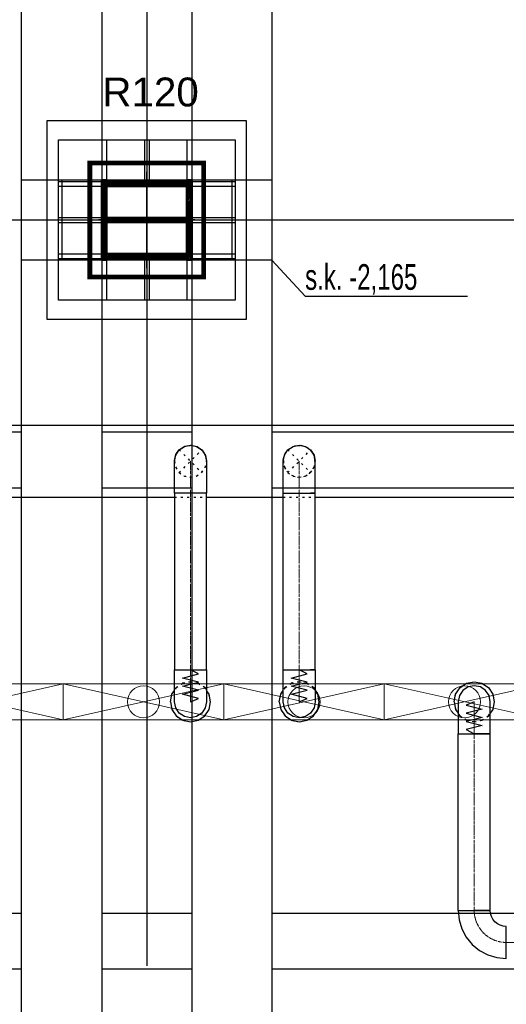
# Model space of a CAD drawing. Header units: centimetres. Extents: x -149939 to 48626, y -46000 to 152985.
# Tile 243 of 256: x -11332 to -8300, y 48110 to 54249. Entities that reach past the tile are written whole.
import ezdxf

# ---------------------------------------------------------------- set-up
doc = ezdxf.new("R2010")
doc.units = ezdxf.units.CM
doc.header["$LTSCALE"] = 50
doc.header["$PDMODE"] = 35
doc.header["$PDSIZE"] = 0.1
for name, pattern in [('CADVENT_CENTERLINE', [9.9, 7.4, -1, 0.5, -1]), ('CADVENT_HIDDEN', [0.8, 0.25, -0.55]), ('Kondygnacja  -0_5$0$HIDDEN', [9.525, 6.35, -3.175]), ('Kondygnacja  -0_5$0$HIDDEN2', [4.7625, 3.175, -1.5875]), ('Osie rzutów$0$DASHDOT2', [12.7, 6.35, -3.175, 0, -3.175])]:
    doc.linetypes.add(name, pattern=pattern)
doc.layers.get('0').update_dxf_attribs({"color": 8})
doc.layers.get('DEFPOINTS').update_dxf_attribs({"color": 8})
for name, color, linetype in [('01-103-Went PP_poziom-0_5$0$L_Nawiew', 7, 'Continuous'), ('bgde-nawiewDETAILS', 1, 'Continuous'), ('bgde-nawiewEXP', 7, 'Continuous'), ('bgde-nawiewHIDDEN', 250, 'Continuous'), ('Kondygnacja  -0_5$0$ARCH_INFO_ODPORNOŚĆ OGNIOWA', 8, 'Continuous'), ('Kondygnacja  -0_5$0$ARCH_KONSTR_POWYŻEJ RZUTU', 8, 'Kondygnacja  -0_5$0$HIDDEN'), ('Kondygnacja  -0_5$0$ARCH_KONSTR_POWYŻEJ RZUTU_IST', 8, 'Kondygnacja  -0_5$0$HIDDEN2'), ('Kondygnacja  -0_5$0$ARCH_KONSTRUKCJA_NIEWIDOCZNA', 8, 'Continuous'), ('Kondygnacja  -0_5$0$ARCH_OKŁADZINA', 8, 'Continuous'), ('Kondygnacja  -0_5$0$ARCH_SŁUPY', 8, 'Continuous'), ('Osie rzutów$0$ARCH_INFO_OSIE_IST', 8, 'Osie rzutów$0$DASHDOT2'), ('Osie rzutów$0$ARCH_INFO_OSIE_OPISY_IST', 8, 'Continuous')]:
    doc.layers.add(name, color=color, linetype=linetype)
for name, color, linetype, lineweight in [('bgde-nawiewCEN', 7, 'Continuous', 13), ('bgde_nawiewnik', 11, 'Continuous', 5), ('Kondygnacja  -0_5$0$ARCH_INFO_WYMIARY', 8, 'Continuous', 9)]:
    doc.layers.add(name, color=color, linetype=linetype, lineweight=lineweight)
doc.styles.add('Kondygnacja  -0_5$0$Arial', font='ARIAL.TTF')
doc.styles.add('Kondygnacja  -0_5$0$BIKTS', font='bikromsw.shx', dxfattribs={"width": 0.8})
doc.styles.add('Kondygnacja  -0_5$0$Romans', font='Romans.shx', dxfattribs={"width": 0.7})
doc.dimstyles.new('Kondygnacja  -0_5$0$Wymiary 1-100', dxfattribs={"dimtxt": 12, "dimasz": 10, "dimexe": 5, "dimexo": 0, "dimgap": 4, "dimtad": 1, "dimrnd": 0.5, "dimzin": 12, "dimdsep": 46, "dimtxsty": 'Kondygnacja  -0_5$0$Romans', "dimblk": 'Kondygnacja  -0_5$0$_Oblique', "dimcen": 10, "dimdle": 10, "dimclrt": 55, "dimazin": 0, "dimtfac": 1, "dimtmove": 1, "dimatfit": 3, "dimfxl": 8, "dimfxlon": 1, "dimtolj": 1, "dimtzin": 0, "dimarcsym": 0})
pattern_1 = [(45, (-1133.3117, -3177.9858), (-0.6735192, 0.6735192), [])]

# ---------------------------------------------------------------- blocks, each defined once
blk = doc.blocks.new('Osie rzutów')
at = {"layer": 'Osie rzutów$0$ARCH_INFO_OSIE_IST', "ltscale": 10}
for p, q in [((11060, 12510), (11060, 4623.26)), ((11060, 9770), (11060, 9830)), ((4436.04, 9800), (15156.54, 9800)), ((11090, 9800), (11030, 9800))]:
    blk.add_line(p, q, dxfattribs=at)
blk = doc.blocks.new('Kondygnacja  -0_5$0$_Oblique')
at = {"color": 0, "linetype": 'ByBlock', "lineweight": -2}
blk.add_line((-0.5, -0.5), (0.5, 0.5), dxfattribs=at)
blk = doc.blocks.new('*D147')
at = {"layer": 'DEFPOINTS', "color": 0}
for p in [(5845, 52950), (6165.9, 52950), (-62690, 50660)]:
    blk.add_point(p, dxfattribs=at)
at = {"layer": 'Kondygnacja  -0_5$0$ARCH_INFO_WYMIARY', "color": 0, "lineweight": -2}
for p, q in [((6157.9, 52950), (6170.9, 52950)), ((6165.9, 50650), (6165.9, 52960)), ((6157.9, 50660), (6170.9, 50660))]:
    blk.add_line(p, q, dxfattribs=at)
at = {"layer": 'Kondygnacja  -0_5$0$ARCH_INFO_WYMIARY', "color": 0, "linetype": 'ByBlock', "lineweight": -2, "xscale": 10, "yscale": 10, "zscale": 10}
for p, rotation in [((6165.9, 52950), 90), ((6165.9, 50660), 270)]:
    blk.add_blockref('Kondygnacja  -0_5$0$_Oblique', p, dxfattribs=dict(at, rotation=rotation))
at = {"layer": 'Kondygnacja  -0_5$0$ARCH_INFO_WYMIARY', "color": 55, "insert": (6155.9, 51805), "char_height": 12, "attachment_point": 5, "rotation": 90, "style": 'Kondygnacja  -0_5$0$Romans'}
blk.add_mtext('\\A1;2290', dxfattribs=at)
blk = doc.blocks.new('Kondygnacja  -0_5$0$słup_kwadrat')
at = {"layer": 'Kondygnacja  -0_5$0$ARCH_SŁUPY', "lineweight": 40}
h = blk.add_hatch(dxfattribs=at)
h.set_pattern_fill('ANSI31', color=256, scale=0.3, style=0)
h.set_pattern_definition(pattern_1)
h.paths.add_polyline_path([(36, 34), (39, 34), (39, 84), (36, 84)])
h = blk.add_hatch(dxfattribs=at)
h.set_pattern_fill('ANSI31', color=256, scale=0.3, style=0)
h.set_pattern_definition(pattern_1)
h.paths.add_polyline_path([(89, 80), (89, 83), (39, 83), (39, 80)])
h = blk.add_hatch(dxfattribs=at)
h.set_pattern_fill('ANSI31', color=256, scale=0.3, style=0)
h.set_pattern_definition(pattern_1)
h.paths.add_polyline_path([(89, 34), (92, 34), (92, 84), (89, 84)])
h = blk.add_hatch(dxfattribs=at)
h.set_pattern_fill('ANSI31', color=256, scale=0.3, style=0)
h.set_pattern_definition(pattern_1)
h.paths.add_polyline_path([(89, 57.5), (89, 60.5), (39, 60.5), (39, 57.5)])
h = blk.add_hatch(dxfattribs=at)
h.set_pattern_fill('ANSI31', color=256, scale=0.3, style=0)
h.set_pattern_definition(pattern_1)
h.paths.add_polyline_path([(89, 35), (89, 38), (39, 38), (39, 35)])
at = {"layer": 'Kondygnacja  -0_5$0$ARCH_KONSTRUKCJA_NIEWIDOCZNA'}
blk.add_lwpolyline([(119, 109), (119, 9), (9, 9), (9, 109)], close=True, dxfattribs=at)
for points in [[(36, 109), (36, 84)], [(39, 109), (39, 84)], [(62.5, 109), (62.5, 83)], [(65.5, 109), (65.5, 83)], [(89, 109), (89, 84)], [(92, 109), (92, 84)], [(9, 83), (36, 83)], [(9, 80), (36, 80)], [(92, 83), (119, 83)], [(92, 80), (119, 80)], [(9, 60.5), (36, 60.5)], [(9, 57.5), (36, 57.5)], [(92, 60.5), (119, 60.5)], [(92, 57.5), (119, 57.5)], [(9, 38), (36, 38)], [(92, 38), (119, 38)], [(9, 35), (36, 35)], [(36, 34), (36, 9)], [(39, 34), (39, 9)], [(62.5, 35), (62.5, 9)], [(65.49, 35), (65.49, 9)], [(89, 34), (89, 9)], [(92, 35), (119, 35)], [(92, 34), (92, 9)]]:
    blk.add_lwpolyline(points, dxfattribs=at)
at = {"layer": 'Kondygnacja  -0_5$0$ARCH_OKŁADZINA'}
blk.add_lwpolyline([(2, 121), (126, 121), (126, -3), (2, -3)], close=True, dxfattribs=at)
at = {"layer": 'Kondygnacja  -0_5$0$ARCH_SŁUPY', "lineweight": 40}
for p, q in [((39, 60.5), (89, 60.5)), ((89, 57.5), (39, 57.5))]:
    blk.add_line(p, q, dxfattribs=at)
at = {"layer": 'Kondygnacja  -0_5$0$ARCH_SŁUPY', "lineweight": 50, "const_width": 3}
blk.add_lwpolyline([(28.5, 94.5), (99.5, 94.5), (99.5, 23.5), (28.5, 23.5)], close=True, dxfattribs=at)
at = {"layer": 'Kondygnacja  -0_5$0$ARCH_SŁUPY', "lineweight": 40}
for points in [[(36, 84), (39, 84), (39, 34), (36, 34)], [(89, 84), (92, 84), (92, 34), (89, 34)]]:
    blk.add_lwpolyline(points, close=True, dxfattribs=at)
for points in [[(89, 83), (39, 83)], [(39, 80), (89, 80)], [(89, 38), (39, 38)], [(39, 35), (89, 35)]]:
    blk.add_lwpolyline(points, dxfattribs=at)
blk = doc.blocks.new('Kondygnacja  -0_5$0$konstrukcja istniejąca -0.5')
at = {"layer": 'Kondygnacja  -0_5$0$ARCH_KONSTR_POWYŻEJ RZUTU_IST', "ltscale": 10}
for points in [[(10982, 9825), (10982, 10975)], [(11032, 10975), (11032, 9825)], [(11088, 10975), (11088, 9825)], [(11138, 10975), (11138, 9825)], [(11138, 9775), (10982, 9775), (10982, 9825), (11138, 9825), (11138, 9775)], [(10982, 8625), (10982, 9775)], [(11032, 9775), (11032, 8625)], [(11088, 9775), (11088, 8625)], [(11138, 9775), (11138, 8625)], [(9938, 9367.89), (10982, 9367.89)], [(11032, 9367.89), (11088, 9367.89)], [(11138, 9367.89), (12182, 9367.89)], [(10982, 9332.89), (9938, 9332.89)], [(11088, 9332.89), (11032, 9332.89)], [(12182, 9332.89), (11138, 9332.89)]]:
    blk.add_lwpolyline(points, dxfattribs=at)
at = {"layer": 'Kondygnacja  -0_5$0$ARCH_KONSTR_POWYŻEJ RZUTU_IST', "ltscale": 10, "elevation": 0}
for points in [[(11007, 9825), (11007, 9775)], [(11113, 9825), (11113, 9775)], [(9938, 9667.89), (10982, 9667.89)], [(11032, 9667.89), (11088, 9667.89)], [(11138, 9667.89), (12182, 9667.89)], [(10982, 9632.89), (9938, 9632.89)], [(11088, 9632.89), (11032, 9632.89)], [(12182, 9632.89), (11138, 9632.89)]]:
    blk.add_lwpolyline(points, dxfattribs=at)
at = {"layer": 'Kondygnacja  -0_5$0$ARCH_KONSTR_POWYŻEJ RZUTU_IST'}
blk.add_lwpolyline([(11138, 9775), (11158.69, 9752.53), (11259.84, 9752.53)], dxfattribs=at)
at = {"layer": 'Kondygnacja  -0_5$0$ARCH_KONSTR_POWYŻEJ RZUTU_IST', "style": 'Kondygnacja  -0_5$0$BIKTS', "width": 0.7}
blk.add_text('s.k. -2,165', height=16, dxfattribs=at).set_placement((11158.69, 9756.46))
blk = doc.blocks.new('*D212')
at = {"layer": 'DEFPOINTS', "color": 0}
for p in [(-30586.3, 81900), (-30681.1, 12489.5), (9064, 12489.5)]:
    blk.add_point(p, dxfattribs=at)
at = {"layer": 'Kondygnacja  -0_5$0$ARCH_INFO_WYMIARY', "color": 0, "lineweight": -2}
for p, q in [((-30673.1, 81900), (-30686.1, 81900)), ((-30681.1, 81910), (-30681.1, 12479.5)), ((-30673.1, 12489.5), (-30686.1, 12489.5))]:
    blk.add_line(p, q, dxfattribs=at)
at = {"layer": 'Kondygnacja  -0_5$0$ARCH_INFO_WYMIARY', "color": 0, "linetype": 'ByBlock', "lineweight": -2, "xscale": 10, "yscale": 10, "zscale": 10}
for p, rotation in [((-30681.1, 81900), 90), ((-30681.1, 12489.5), 270)]:
    blk.add_blockref('Kondygnacja  -0_5$0$_Oblique', p, dxfattribs=dict(at, rotation=rotation))
at = {"layer": 'Kondygnacja  -0_5$0$ARCH_INFO_WYMIARY', "color": 55, "insert": (-30691.1, 47194.8), "char_height": 12, "attachment_point": 5, "rotation": 90, "style": 'Kondygnacja  -0_5$0$Romans'}
blk.add_mtext('\\A1;69410.5', dxfattribs=at)
blk = doc.blocks.new('A$C066D7839')
at = {"layer": 'bgde_nawiewnik', "color": 7}
for p, q in [((-50, -11.15), (-50, 11.15)), ((-50, 11.15), (50, 11.15)), ((-50, -11.15), (50, 11.15)), ((50, -11.15), (-50, 11.15)), ((50, 11.15), (50, -11.15)), ((50, -11.15), (-50, -11.15))]:
    blk.add_line(p, q, dxfattribs=at)
blk.add_circle((0, 0), 10, dxfattribs=at)

msp = doc.modelspace()

# ---------------------------------------------------------------- linework, layer by layer
at = {"layer": 'bgde-nawiewCEN', "linetype": 'CADVENT_CENTERLINE', "ltscale": 0.06}
for p, q in [((-10267.431, 51296.017), (-10267.431, 51496.017)), ((-9590.031, 51296.017), (-9590.031, 51496.017)), ((-10267.431, 51296.017), (-10267.431, 50196.041)), ((-9590.031, 51295.952), (-9590.031, 50196.041)), ((-10267.431, 50196.041), (-10267.431, 50177.345)), ((-10267.431, 50177.345), (-10267.431, 50126.234)), ((-9590.031, 50196.041), (-9590.031, 50177.345)), ((-9590.031, 50177.345), (-9590.031, 50126.234)), ((-10267.431, 50126.234), (-10267.431, 50098.441)), ((-10267.431, 50098.441), (-10267.431, 50074.915)), ((-9590.031, 50126.234), (-9590.031, 50098.441)), ((-9590.031, 50098.441), (-9590.031, 50074.915)), ((-10267.431, 50074.915), (-10267.431, 50055.3)), ((-10267.431, 50055.3), (-10267.431, 50039.241)), ((-10267.431, 50039.241), (-10267.431, 50026.382)), ((-9590.031, 50074.915), (-9590.031, 50055.3)), ((-9590.031, 50055.3), (-9590.031, 50039.241)), ((-9590.031, 50039.241), (-9590.031, 50026.382)), ((-10267.431, 50026.382), (-10267.431, 50016.367)), ((-10267.431, 50016.367), (-10267.431, 50008.841)), ((-10267.431, 50008.841), (-10267.431, 50003.448)), ((-10267.431, 50003.448), (-10267.431, 49999.834)), ((-10267.431, 49999.834), (-10267.431, 49997.641)), ((-10267.431, 49997.641), (-10267.431, 49996.515)), ((-10267.431, 49996.515), (-10267.431, 49996.041)), ((-9590.031, 50026.382), (-9590.031, 50016.367)), ((-9590.031, 50016.367), (-9590.031, 50008.841)), ((-9590.031, 50008.841), (-9590.031, 50003.448)), ((-9590.031, 50003.448), (-9590.031, 49999.834)), ((-9590.031, 49999.834), (-9590.031, 49997.641)), ((-9590.031, 49997.641), (-9590.031, 49996.515)), ((-9590.031, 49996.515), (-9590.031, 49996.041)), ((-8499.688, 49995.567), (-8499.688, 49996.041)), ((-8499.688, 49994.441), (-8499.688, 49995.567)), ((-8499.688, 49992.248), (-8499.688, 49994.441)), ((-8499.688, 49988.634), (-8499.688, 49992.248)), ((-8499.688, 49983.241), (-8499.688, 49988.634)), ((-8499.688, 49975.715), (-8499.688, 49983.241)), ((-8499.688, 49965.7), (-8499.688, 49975.715)), ((-8499.688, 49952.841), (-8499.688, 49965.7)), ((-8499.688, 49936.782), (-8499.688, 49952.841)), ((-8499.688, 49917.167), (-8499.688, 49936.782)), ((-8499.688, 49893.641), (-8499.688, 49917.167)), ((-8499.688, 49865.848), (-8499.688, 49893.641)), ((-8499.688, 49814.737), (-8499.688, 49865.848)), ((-8499.688, 49796.041), (-8499.688, 49814.737)), ((-8499.688, 48695.669), (-8499.688, 49796.041)), ((-6061.459, 48495.669), (-8299.688, 48495.669))]:
    msp.add_line(p, q, dxfattribs=at)
at = {"layer": 'bgde-nawiewCEN', "linetype": 'CADVENT_CENTERLINE', "ltscale": 0.06, "extrusion": (0, 0, -1)}
msp.add_arc((8299.688, 48695.669), 200, 270, 0, dxfattribs=at)
at = {"layer": 'bgde-nawiewDETAILS', "linetype": 'CADVENT_HIDDEN'}
for p, q in [((-10338.142, 51425.306), (-10196.721, 51566.728)), ((-10338.142, 51566.728), (-10196.721, 51425.306)), ((-9660.742, 51425.306), (-9519.321, 51566.728)), ((-9660.742, 51566.728), (-9519.321, 51425.306))]:
    msp.add_line(p, q, dxfattribs=at)
at = {"layer": 'bgde-nawiewEXP', "linetype": 'Continuous'}
for points in [[(-11775.327, 51271.017), (-11775.327, 51721.017), (2610.549, 51721.017)], [(-10356.446, 51539.333), (-10338.142, 51566.728), (-10305.7, 51588.405), (-10303.316, 51588.879)], [(-10337.052, 51567.179), (-10335.632, 51569.152), (-10302.453, 51589.684), (-10269.935, 51594.98)], [(-10299.745, 51589.589), (-10267.431, 51596.017), (-10229.163, 51588.405), (-10227.142, 51587.055)], [(-10266.341, 51595.565), (-10263.942, 51595.956), (-10225.963, 51587.013), (-10199.224, 51567.764)], [(-10224.115, 51585.032), (-10196.721, 51566.728), (-10175.043, 51534.285), (-10174.569, 51531.901)], [(-9690.031, 51296.017), (-9690.031, 51496.017), (-9682.419, 51534.285), (-9660.742, 51566.728), (-9628.3, 51588.405), (-9590.031, 51596.017), (-9551.763, 51588.405), (-9519.321, 51566.728), (-9497.643, 51534.285)], [(-9673.646, 51547.415), (-9660.742, 51566.728), (-9628.3, 51588.405), (-9620.542, 51589.948)], [(-9657.635, 51568.014), (-9652.545, 51574.068), (-9617.918, 51592.05), (-9594.777, 51594.051)], [(-9612.812, 51591.486), (-9590.031, 51596.017), (-9551.763, 51588.405), (-9545.186, 51584.011)], [(-9586.925, 51594.73), (-9579.045, 51595.412), (-9541.844, 51583.641), (-9524.067, 51568.693)], [(-9538.633, 51579.632), (-9519.321, 51566.728), (-9497.643, 51534.285)], [(-10367.431, 51496.017), (-10359.819, 51534.285), (-10358.469, 51536.306)], [(-10367.37, 51499.506), (-10358.428, 51537.486), (-10339.179, 51564.224)], [(-10196.269, 51565.637), (-10194.296, 51564.217), (-10173.764, 51531.038), (-10168.468, 51498.52)], [(-10173.859, 51528.331), (-10167.431, 51496.017)], [(-9690.031, 51496.017), (-9682.419, 51534.285), (-9678.025, 51540.862)], [(-9689.426, 51507.004), (-9677.656, 51544.204), (-9662.708, 51561.982)], [(-9689.426, 51507.004), (-9688.745, 51499.124)], [(-9497.643, 51534.285), (-9519.321, 51566.728)], [(-9497.643, 51534.285), (-9519.321, 51566.728)], [(-9518.034, 51563.621), (-9511.98, 51558.531), (-9493.998, 51523.903), (-9491.997, 51500.763)], [(-9497.643, 51296.017), (-9490.031, 51296.017), (-9490.031, 51496.017), (-9497.643, 51534.285)], [(-9497.643, 51534.285), (-9490.031, 51496.017), (-9494.563, 51518.797)], [(-9497.643, 51534.285), (-9496.1, 51526.528)], [(-10367.37, 51499.506), (-10366.98, 51497.107)], [(-11390.031, 51271.017), (-10367.431, 51271.017)], [(-10167.431, 51271.017), (-9690.031, 51271.017)], [(-9690.031, 51296.017), (-9497.643, 51296.017)], [(-9690.031, 50196.041), (-9690.031, 51295.952), (-9497.643, 51295.952)], [(-9497.643, 51296.017), (-9519.321, 51296.017)], [(-9497.643, 51295.952), (-9519.321, 51295.952)], [(-9497.643, 50196.041), (-9490.031, 50196.041), (-9490.031, 51295.952), (-9497.643, 51295.952)], [(-9497.643, 51295.952), (-9490.031, 51295.952)], [(-9490.031, 51271.017), (-7640.031, 51271.017)], [(-9690.031, 50196.041), (-9497.643, 50196.041)], [(-9497.643, 50196.041), (-9519.321, 50196.041)], [(-8624.688, 49996.041), (-8615.173, 50043.877), (-8588.076, 50084.429), (-8547.523, 50111.526), (-8499.688, 50121.041), (-8451.853, 50111.526), (-8411.3, 50084.429), (-8384.203, 50043.877), (-8374.688, 49996.041), (-8384.203, 49948.206), (-8399.688, 49925.031)], [(-8599.688, 48695.669), (-8599.688, 49796.041), (-8407.3, 49796.041), (-8407.3, 49796.041), (-8399.688, 49796.041), (-8399.688, 49996.041), (-8407.3, 50034.309), (-8428.977, 50066.752), (-8461.42, 50088.429), (-8499.688, 50096.041), (-8537.956, 50088.429), (-8570.399, 50066.752), (-8592.076, 50034.309), (-8599.688, 49996.041), (-8599.688, 49796.041), (-8461.42, 49796.041)], [(-10392.431, 49996.041), (-10382.916, 49948.206), (-10355.82, 49907.653), (-10315.267, 49880.556), (-10267.431, 49871.041), (-10219.596, 49880.556), (-10179.043, 49907.653), (-10151.946, 49948.206), (-10142.431, 49996.041), (-10151.946, 50043.877), (-10167.431, 50067.051)], [(-10392.431, 49996.041), (-10382.916, 50043.877), (-10367.431, 50067.051)], [(-9715.031, 49996.041), (-9705.516, 49948.206), (-9678.42, 49907.653), (-9637.867, 49880.556), (-9590.031, 49871.041), (-9542.196, 49880.556), (-9501.643, 49907.653), (-9474.546, 49948.206), (-9465.031, 49996.041), (-9474.546, 50043.877), (-9490.031, 50067.051)], [(-9715.031, 49996.041), (-9705.516, 50043.877), (-9690.031, 50067.051)], [(-8624.688, 49996.041), (-8615.173, 49948.206), (-8599.688, 49925.031)], [(-8461.42, 49796.041), (-8499.688, 49796.041)], [(-8461.42, 48695.669), (-8428.977, 48695.669), (-8428.977, 48695.669), (-8399.688, 48695.669), (-8399.688, 49796.041), (-8407.3, 49796.041), (-8407.3, 49796.041), (-8428.977, 49796.041), (-8428.977, 49796.041), (-8461.42, 49796.041)], [(-8461.42, 49796.041), (-8428.977, 49796.041)], [(-8599.688, 48695.669), (-8461.42, 48695.669)], [(-8599.688, 48695.669), (-8593.924, 48637.142), (-8576.852, 48580.864), (-8549.129, 48528.998), (-8511.82, 48483.537), (-8466.359, 48446.228), (-8414.493, 48418.505), (-8358.215, 48401.433), (-8299.688, 48395.669), (-8299.688, 48595.669), (-8319.197, 48597.59), (-8337.956, 48603.281), (-8355.245, 48612.522), (-8370.399, 48624.958), (-8382.835, 48640.112), (-8392.076, 48657.4), (-8397.767, 48676.16), (-8399.688, 48695.669), (-8461.42, 48695.669)], [(-8599.688, 48695.669), (-8461.42, 48695.669)], [(-8461.42, 48695.669), (-8499.688, 48695.669)], [(-8461.42, 48695.669), (-8499.688, 48695.669)], [(-8461.42, 48695.669), (-8428.977, 48695.669)]]:
    msp.add_lwpolyline(points, dxfattribs=at)
for points in [[(-10367.431, 50196.041), (-10167.431, 50196.041), (-10167.431, 51296.017), (-10367.431, 51296.017), (-10367.431, 51496.017), (-10359.819, 51534.285), (-10338.142, 51566.728), (-10305.7, 51588.405), (-10267.431, 51596.017), (-10229.163, 51588.405), (-10196.721, 51566.728), (-10175.043, 51534.285), (-10167.431, 51496.017), (-10167.431, 51296.017), (-10367.431, 51296.017)], [(-10367.431, 49999.834), (-10367.431, 50196.041), (-10167.431, 50196.041), (-10167.431, 49996.041), (-10175.043, 49957.773), (-10196.721, 49925.33), (-10229.163, 49903.653), (-10267.431, 49896.041), (-10305.7, 49903.653), (-10338.142, 49925.33), (-10359.819, 49957.773), (-10367.431, 49996.041), (-10367.431, 49997.641)], [(-9690.031, 49996.041), (-9690.031, 50196.041), (-9490.031, 50196.041), (-9490.031, 49996.041), (-9497.643, 49957.773), (-9519.321, 49925.33), (-9551.763, 49903.653), (-9590.031, 49896.041), (-9628.3, 49903.653), (-9660.742, 49925.33), (-9682.419, 49957.773)]]:
    msp.add_lwpolyline(points, close=True, dxfattribs=at)
at = {"layer": 'bgde-nawiewEXP'}
for points in [[(-10267.431, 49996.041), (-10217.431, 50017.339), (-10317.431, 50042.701), (-10217.431, 50067.921), (-10317.431, 50093.206), (-10217.431, 50118.741), (-10317.431, 50144.1), (-10217.431, 50169.559), (-10267.431, 50196.041)], [(-9590.031, 49996.041), (-9540.031, 50017.339), (-9640.031, 50042.701), (-9540.031, 50067.921), (-9640.031, 50093.206), (-9540.031, 50118.741), (-9640.031, 50144.1), (-9540.031, 50169.559), (-9590.031, 50196.041)], [(-8499.688, 49996.041), (-8549.688, 49974.743), (-8449.688, 49949.382), (-8549.688, 49924.161), (-8449.688, 49898.876), (-8549.688, 49873.341), (-8449.688, 49847.982), (-8549.688, 49822.523), (-8499.688, 49796.041)]]:
    msp.add_lwpolyline(points, dxfattribs=at)
at = {"layer": 'bgde-nawiewHIDDEN', "linetype": 'CADVENT_HIDDEN'}
for points in [[(-10303.316, 51588.879), (-10299.745, 51589.589)], [(-10269.935, 51594.98), (-10266.341, 51595.565)], [(-10227.142, 51587.055), (-10224.115, 51585.032)], [(-10199.224, 51567.764), (-10196.269, 51565.637)], [(-9662.708, 51561.982), (-9657.635, 51568.014)], [(-9620.542, 51589.948), (-9612.812, 51591.486)], [(-9594.777, 51594.051), (-9586.925, 51594.73)], [(-9545.186, 51584.011), (-9538.633, 51579.632)], [(-9524.067, 51568.693), (-9518.034, 51563.621)], [(-10358.469, 51536.306), (-10356.446, 51539.333)], [(-10339.179, 51564.224), (-10337.052, 51567.179)], [(-10174.569, 51531.901), (-10173.859, 51528.331)], [(-9678.025, 51540.862), (-9673.646, 51547.415)], [(-9496.1, 51526.528), (-9494.563, 51518.797)], [(-10367.431, 51496.017), (-10359.819, 51457.749), (-10338.142, 51425.306), (-10305.7, 51403.629), (-10267.431, 51396.017), (-10229.163, 51403.629), (-10196.721, 51425.306), (-10175.043, 51457.749), (-10167.431, 51496.017)], [(-10366.98, 51497.107), (-10361.098, 51460.995), (-10340.566, 51427.816), (-10308.9, 51405.02), (-10270.92, 51396.078), (-10232.41, 51402.35), (-10199.231, 51422.882), (-10176.435, 51454.548), (-10167.492, 51492.528), (-10168.468, 51498.52)], [(-9690.031, 51496.017), (-9682.419, 51457.749), (-9660.742, 51425.306), (-9628.3, 51403.629), (-9590.031, 51396.017), (-9551.763, 51403.629), (-9519.321, 51425.306), (-9497.643, 51457.749), (-9490.031, 51496.017)], [(-9688.745, 51499.124), (-9686.064, 51468.131), (-9668.083, 51433.503), (-9638.218, 51408.393), (-9601.018, 51396.622), (-9562.145, 51399.984), (-9527.517, 51417.966), (-9502.407, 51447.83), (-9490.637, 51485.03), (-9491.997, 51500.763)], [(-10367.431, 51271.017), (-10167.431, 51271.017)], [(-9690.031, 51271.017), (-9490.031, 51271.017)], [(-10392.431, 49996.041), (-10382.916, 49948.206), (-10355.82, 49907.653), (-10315.267, 49880.556), (-10267.431, 49871.041), (-10219.596, 49880.556), (-10179.043, 49907.653), (-10151.946, 49948.206), (-10142.431, 49996.041), (-10151.946, 50043.877), (-10179.043, 50084.429), (-10219.596, 50111.526), (-10267.431, 50121.041), (-10315.267, 50111.526), (-10355.82, 50084.429), (-10367.431, 50067.051)], [(-10392.431, 49996.041), (-10382.916, 50043.877), (-10355.82, 50084.429), (-10315.267, 50111.526), (-10267.431, 50121.041), (-10219.596, 50111.526), (-10179.043, 50084.429), (-10167.431, 50067.051)], [(-9715.031, 49996.041), (-9705.516, 49948.206), (-9678.42, 49907.653), (-9637.867, 49880.556), (-9590.031, 49871.041), (-9542.196, 49880.556), (-9501.643, 49907.653), (-9474.546, 49948.206), (-9465.031, 49996.041), (-9474.546, 50043.877), (-9501.643, 50084.429), (-9542.196, 50111.526), (-9590.031, 50121.041), (-9637.867, 50111.526), (-9678.42, 50084.429), (-9690.031, 50067.051)], [(-9715.031, 49996.041), (-9705.516, 50043.877), (-9678.42, 50084.429), (-9637.867, 50111.526), (-9590.031, 50121.041), (-9542.196, 50111.526), (-9501.643, 50084.429), (-9490.031, 50067.051)], [(-8624.688, 49996.041), (-8615.173, 50043.877), (-8588.076, 50084.429), (-8547.523, 50111.526), (-8499.688, 50121.041), (-8451.853, 50111.526), (-8411.3, 50084.429), (-8384.203, 50043.877), (-8374.688, 49996.041), (-8384.203, 49948.206), (-8411.3, 49907.653), (-8451.853, 49880.556), (-8499.688, 49871.041), (-8547.523, 49880.556), (-8588.076, 49907.653), (-8547.523, 49880.556), (-8499.688, 49871.041), (-8451.853, 49880.556), (-8411.3, 49907.653), (-8399.688, 49925.031)], [(-8624.688, 49996.041), (-8615.173, 49948.206), (-8588.076, 49907.653), (-8599.688, 49925.031)]]:
    msp.add_lwpolyline(points, dxfattribs=at)

# ---------------------------------------------------------------- block references
at = {"layer": '01-103-Went PP_poziom-0_5$0$L_Nawiew', "xscale": 10, "yscale": 10, "zscale": 10}
for p in [(-11560.036, 49996.041, -359.816), (-10560.036, 49996.041, -359.816), (-9560.036, 49996.041, -359.816), (-8560.036, 49996.041, -359.816)]:
    msp.add_blockref('A$C066D7839', p, dxfattribs=at)
at = {"layer": 'Kondygnacja  -0_5$0$ARCH_KONSTR_POWYŻEJ RZUTU', "xscale": 10, "yscale": 10, "zscale": 10}
msp.add_blockref('Kondygnacja  -0_5$0$konstrukcja istniejąca -0.5', (-121140, -45000), dxfattribs=at)
at = {"layer": 'Kondygnacja  -0_5$0$ARCH_SŁUPY', "xscale": 10, "yscale": 10, "zscale": 10}
msp.add_blockref('Kondygnacja  -0_5$0$słup_kwadrat', (-11180, 52410), dxfattribs=at)
at = {"layer": 'Osie rzutów$0$ARCH_INFO_OSIE_OPISY_IST', "color": 30, "xscale": 10, "yscale": 10, "zscale": 10}
msp.add_blockref('Osie rzutów', (-121140, -45000), dxfattribs=at)

# ---------------------------------------------------------------- texts
at = {"layer": 'Kondygnacja  -0_5$0$ARCH_INFO_ODPORNOŚĆ OGNIOWA', "insert": (-10516.217, 53946.874), "char_height": 180, "width": 533.32525, "attachment_point": 5, "style": 'Kondygnacja  -0_5$0$Arial'}
msp.add_mtext('\\PR120', dxfattribs=at)

# ---------------------------------------------------------------- dimensions: what is measured, and where the dimension line sits
at = {"layer": 'Kondygnacja  -0_5$0$ARCH_INFO_WYMIARY'}
for base, p1, p2, picture, middle in [((-30681.114, 12489.5), (-30586.301, 81900), (9064, 12489.5), '*D212', (-30691.114, 47194.75)), ((6165.858, 52950), (-62690, 50660), (5845, 52950), '*D147', (6155.858, 51805))]:
    dim = msp.add_linear_dim(base=base, p1=p1, p2=p2, angle=90, dimstyle='Kondygnacja  -0_5$0$Wymiary 1-100', dxfattribs=at)
    dim.commit()
    dim.dimension.update_dxf_attribs({"geometry": picture, "text_midpoint": middle})

doc.saveas('drawing.dxf')
